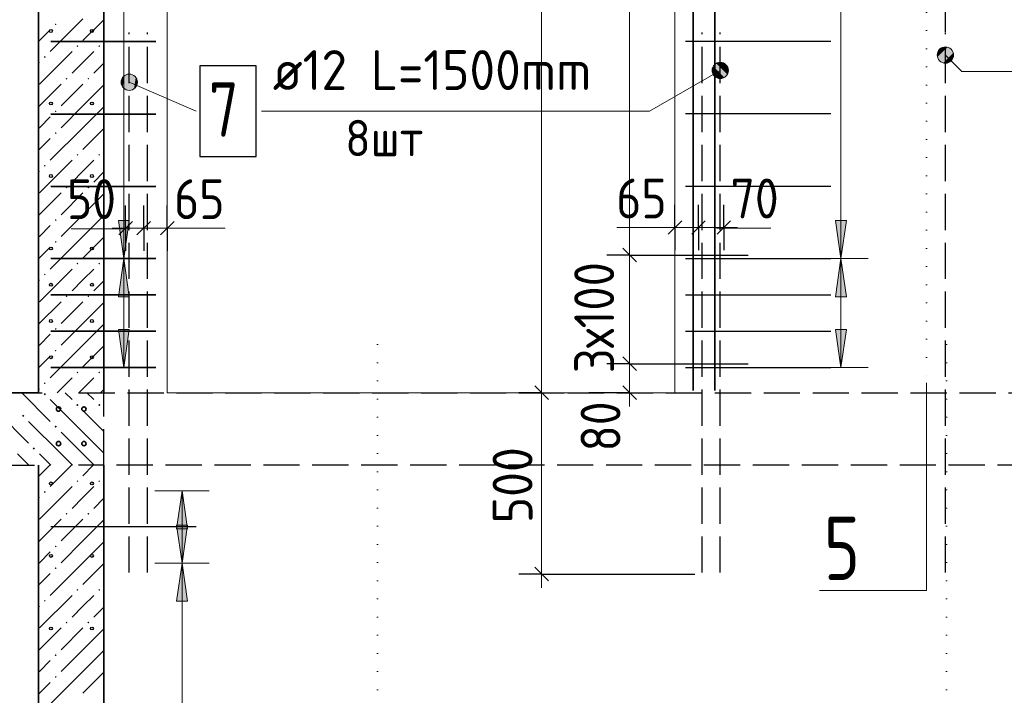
# Model space of a CAD drawing. Header units: millimetres. Extents: x 0 to 21000, y -5 to 14850.
# Tile 5 of 35: x 2238 to 4954, y 4391 to 6254. Entities that reach past the tile are written whole.
import ezdxf

# ---------------------------------------------------------------- set-up
doc = ezdxf.new("R2010")
doc.units = ezdxf.units.MM
doc.linetypes.add('______2', pattern=[135, 100, -35])
doc.linetypes.add('______9', pattern=[50, 0, -50])
for name, color, linetype, lineweight in [('Standard', 7, 'Continuous', 25), ('Выпуски арматуры Г-обр.', 7, 'Continuous', 25), ('Общий02', 7, 'Continuous', 18), ('Позиционная метка линия выноска', 7, 'Continuous', 13), ('Размерная линия_ общее', 7, 'Continuous', 13), ('Сечения символ', 7, 'Continuous', 25), ('Стена обрамление Г-обр.', 7, 'Continuous', 25), ('Стена Хомут', 7, 'Continuous', 25)]:
    doc.layers.add(name, color=color, linetype=linetype, lineweight=lineweight)
doc.layers.add('ЖБ Перекрытие верхний уровень', color=7, linetype='Continuous', lineweight=25, true_color=0xe0e0ff)
doc.layers.add('ЖБ Стена верхний уровень', color=7, linetype='Continuous', lineweight=25, true_color=0x006e00)
doc.styles.add('ISOCPEUR', font='txt')

msp = doc.modelspace()

# ---------------------------------------------------------------- hatches: boundary and pattern name
at = {"layer": 'ЖБ Перекрытие верхний уровень', "linetype": 'Continuous', "lineweight": 18, "transparency": 33554687}
for points in [[(2304.6, 5221.3), (2307.8, 5224.6), (2311.1, 5221.3), (2307.8, 5218.1)], [(2394.6, 5191.3), (2397.8, 5194.6), (2401.1, 5191.3), (2397.8, 5188.1)], [(2454.6, 5191.3), (2457.8, 5194.6), (2461.1, 5191.3), (2457.8, 5188.1)], [(2244.6, 5161.3), (2247.8, 5164.6), (2251.1, 5161.3), (2247.8, 5158.1)], [(2334.6, 5131.3), (2337.8, 5134.6), (2341.1, 5131.3), (2337.8, 5128.1)], [(2274.6, 5071.3), (2277.8, 5074.6), (2281.1, 5071.3), (2277.8, 5068.1)]]:
    msp.add_hatch(color=7, dxfattribs=at).paths.add_polyline_path(points, flags=16)
at = {"layer": 'ЖБ Стена верхний уровень', "linetype": 'Continuous', "lineweight": 18, "transparency": 33554687}
for points in [[(2335.3, 6241.3), (2337.8, 6243.8), (2340.3, 6241.3), (2337.8, 6238.8)], [(2395.3, 6181.3), (2397.8, 6183.8), (2400.3, 6181.3), (2397.8, 6178.8)], [(2455.3, 6181.3), (2457.8, 6183.8), (2460.3, 6181.3), (2457.8, 6178.8)], [(2305.3, 6151.3), (2307.8, 6153.8), (2310.3, 6151.3), (2307.8, 6148.8)], [(2365.3, 6091.3), (2367.8, 6093.8), (2370.3, 6091.3), (2367.8, 6088.8)], [(2425.3, 6091.3), (2427.8, 6093.8), (2430.3, 6091.3), (2427.8, 6088.8)], [(2335.3, 6001.3), (2337.8, 6003.8), (2340.3, 6001.3), (2337.8, 5998.8)], [(2335.3, 5941.3), (2337.8, 5943.8), (2340.3, 5941.3), (2337.8, 5938.8)], [(2395.3, 5881.3), (2397.8, 5883.8), (2400.3, 5881.3), (2397.8, 5878.8)], [(2455.3, 5881.3), (2457.8, 5883.8), (2460.3, 5881.3), (2457.8, 5878.8)], [(2305.3, 5851.3), (2307.8, 5853.8), (2310.3, 5851.3), (2307.8, 5848.8)], [(2365.3, 5791.3), (2367.8, 5793.8), (2370.3, 5791.3), (2367.8, 5788.8)], [(2425.3, 5791.3), (2427.8, 5793.8), (2430.3, 5791.3), (2427.8, 5788.8)], [(2335.3, 5701.3), (2337.8, 5703.8), (2340.3, 5701.3), (2337.8, 5698.8)], [(2335.3, 5641.3), (2337.8, 5643.8), (2340.3, 5641.3), (2337.8, 5638.8)], [(2395.3, 5581.3), (2397.8, 5583.8), (2400.3, 5581.3), (2397.8, 5578.8)], [(2455.3, 5581.3), (2457.8, 5583.8), (2460.3, 5581.3), (2457.8, 5578.8)], [(2305.3, 5551.3), (2307.8, 5553.8), (2310.3, 5551.3), (2307.8, 5548.8)], [(2365.3, 5491.3), (2367.8, 5493.8), (2370.3, 5491.3), (2367.8, 5488.8)], [(2425.3, 5491.3), (2427.8, 5493.8), (2430.3, 5491.3), (2427.8, 5488.8)], [(2335.3, 5401.3), (2337.8, 5403.8), (2340.3, 5401.3), (2337.8, 5398.8)], [(2335.3, 5341.3), (2337.8, 5343.8), (2340.3, 5341.3), (2337.8, 5338.8)], [(2395.3, 5281.3), (2397.8, 5283.8), (2400.3, 5281.3), (2397.8, 5278.8)], [(2455.3, 5281.3), (2457.8, 5283.8), (2460.3, 5281.3), (2457.8, 5278.8)], [(2305.3, 5251.3), (2307.8, 5253.8), (2310.3, 5251.3), (2307.8, 5248.8)], [(2395.3, 4981.3), (2397.8, 4983.8), (2400.3, 4981.3), (2397.8, 4978.8)], [(2455.3, 4981.3), (2457.8, 4983.8), (2460.3, 4981.3), (2457.8, 4978.8)], [(2305.3, 4951.3), (2307.8, 4953.8), (2310.3, 4951.3), (2307.8, 4948.8)], [(2365.3, 4891.3), (2367.8, 4893.8), (2370.3, 4891.3), (2367.8, 4888.8)], [(2425.3, 4891.3), (2427.8, 4893.8), (2430.3, 4891.3), (2427.8, 4888.8)], [(2335.3, 4801.3), (2337.8, 4803.8), (2340.3, 4801.3), (2337.8, 4798.8)], [(2335.3, 4741.3), (2337.8, 4743.8), (2340.3, 4741.3), (2337.8, 4738.8)], [(2395.3, 4681.3), (2397.8, 4683.8), (2400.3, 4681.3), (2397.8, 4678.8)], [(2455.3, 4681.3), (2457.8, 4683.8), (2460.3, 4681.3), (2457.8, 4678.8)], [(2305.3, 4651.3), (2307.8, 4653.8), (2310.3, 4651.3), (2307.8, 4648.8)], [(2365.3, 4591.3), (2367.8, 4593.8), (2370.3, 4591.3), (2367.8, 4588.8)], [(2425.3, 4591.3), (2427.8, 4593.8), (2430.3, 4591.3), (2427.8, 4588.8)], [(2335.3, 4501.3), (2337.8, 4503.8), (2340.3, 4501.3), (2337.8, 4498.8)], [(2335.3, 4441.3), (2337.8, 4443.8), (2340.3, 4441.3), (2337.8, 4438.8)]]:
    msp.add_hatch(color=7, dxfattribs=at).paths.add_polyline_path(points, flags=16)
at = {"layer": 'Общий02', "linetype": 'Continuous', "lineweight": 13, "transparency": 33554687}
for points in [[(2540.6, 5700), (2525.6, 5595), (2510.6, 5700)], [(4518.6, 5700), (4503.6, 5595), (4488.6, 5700)], [(2540.6, 5400), (2525.6, 5295), (2510.6, 5400)], [(4518.6, 5400), (4503.6, 5295), (4488.6, 5400)], [(2701.2, 4860), (2686.2, 4755), (2671.2, 4860)]]:
    msp.add_hatch(color=7, dxfattribs=at).paths.add_polyline_path(points, flags=16)
for points in [[(2540.6, 5490), (2525.6, 5595), (2510.6, 5490)], [(4518.6, 5490), (4503.6, 5595), (4488.6, 5490)], [(2701.2, 4850), (2686.2, 4955), (2671.2, 4850)], [(2701.2, 4650), (2686.2, 4755), (2671.2, 4650)]]:
    msp.add_hatch(color=7, dxfattribs=at).paths.add_polyline_path(points)
at = {"layer": 'Позиционная метка линия выноска', "linetype": 'Continuous', "lineweight": 13, "transparency": 33554687}
for points in [[(4775.7, 6140.8), (4797.4, 6178.3), (4770, 6151)], [(4770, 6151), (4797.4, 6178.3), (4785.9, 6178.3)], [(4770, 6151), (4785.9, 6178.3), (4770, 6162.4)], [(4770, 6162.4), (4785.9, 6178.3), (4775.7, 6172.6)], [(4775.7, 6140.8), (4807.5, 6172.6), (4797.4, 6178.3)], [(4785.9, 6135.1), (4807.5, 6172.6), (4775.7, 6140.8)], [(4785.9, 6135.1), (4813.3, 6162.4), (4807.5, 6172.6)], [(4797.4, 6135.1), (4813.3, 6162.4), (4785.9, 6135.1)], [(4797.4, 6135.1), (4813.3, 6151), (4813.3, 6162.4)], [(4813.3, 6151), (4797.4, 6135.1), (4807.5, 6140.8)], [(4148.2, 6114.2), (4170.5, 6091.7), (4151.2, 6125.3)], [(4159.4, 6094.7), (4148.2, 6114.2), (4151.1, 6102.9)], [(4148.2, 6114.2), (4159.4, 6094.7), (4170.5, 6091.7)], [(4151.2, 6125.3), (4181.8, 6094.6), (4159.4, 6133.6)], [(4151.2, 6125.3), (4170.5, 6091.7), (4181.8, 6094.6)], [(4159.4, 6133.6), (4190, 6103), (4170.7, 6136.5)], [(4159.4, 6133.6), (4181.8, 6094.6), (4190, 6103)], [(4170.7, 6136.5), (4190, 6103), (4193, 6114)], [(4170.7, 6136.5), (4193, 6114), (4181.7, 6133.5)], [(4181.7, 6133.5), (4193, 6114), (4190.1, 6125.3)], [(2522.6, 6068.5), (2527.3, 6099.8), (2518.4, 6079.1)], [(2518.4, 6079.1), (2527.3, 6099.8), (2519.9, 6090.7)], [(2531.6, 6061.1), (2538, 6104), (2522.6, 6068.5)], [(2522.6, 6068.5), (2538, 6104), (2527.3, 6099.8)], [(2531.6, 6061.1), (2549.6, 6102.4), (2538, 6104)], [(2543.2, 6059.5), (2549.6, 6102.4), (2531.6, 6061.1)], [(2543.2, 6059.5), (2558.6, 6095), (2549.6, 6102.4)], [(2553.8, 6063.7), (2558.6, 6095), (2543.2, 6059.5)], [(2553.8, 6063.7), (2562.8, 6084.3), (2558.6, 6095)], [(2562.8, 6084.3), (2553.8, 6063.7), (2561.2, 6072.8)]]:
    msp.add_hatch(color=7, dxfattribs=at).paths.add_polyline_path(points)

# ---------------------------------------------------------------- linework, layer by layer
at = {"layer": 'Standard', "color": 251, "linetype": 'Continuous', "lineweight": 13, "true_color": 0x656565, "transparency": 33554687}
for p, q in [((3920.5, 5605), (3920.5, 7391)), ((2530.6, 5677.2), (2380.6, 5677.2)), ((2530.6, 5679), (2493.1, 5679)), ((2530.6, 5679), (2580.6, 5679)), ((2580.6, 5679), (2645.6, 5679)), ((2645.6, 5679), (2683.1, 5679)), ((2645.6, 5679), (2805.6, 5679)), ((4045.6, 5680.9), (3885.6, 5680.9)), ((4045.6, 5680.9), (4008.1, 5680.9)), ((4110.6, 5680.9), (4045.6, 5680.9)), ((4180.6, 5680.9), (4110.6, 5680.9)), ((4160.6, 5679), (4310.6, 5679)), ((4180.6, 5680.9), (4218.1, 5680.9)), ((3920.5, 5305), (3920.5, 5605)), ((3920.5, 5225), (3920.5, 5305)), ((3677.9, 5225), (3677.9, 5262.5)), ((3920.5, 5225), (3920.5, 5187.5)), ((3677.9, 4725), (3677.9, 4687.5))]:
    msp.add_line(p, q, dxfattribs=at)
at = {"layer": 'Standard', "color": 251, "linetype": 'Continuous', "lineweight": -3, "true_color": 0x656565, "transparency": 33554687}
for p, q in [((4790.6, 6283), (4790.6, 6220.5)), ((2530.6, 5679), (2530.6, 5741.5)), ((2580.6, 5679), (2580.6, 5741.5)), ((2645.6, 5679), (2645.6, 5741.5)), ((4045.6, 5680.9), (4045.6, 5743.4)), ((4110.6, 5680.9), (4110.6, 5743.4)), ((4180.6, 5680.9), (4180.6, 5743.4)), ((2530.6, 5679), (2530.6, 5616.5)), ((2530.6, 5679), (2530.6, 5679)), ((2580.6, 5679), (2580.6, 5616.5)), ((2580.6, 5679), (2580.6, 5679)), ((2645.6, 5679), (2645.6, 5616.5)), ((2645.6, 5679), (2645.6, 5679)), ((4045.6, 5680.9), (4045.6, 5618.4)), ((4110.6, 5680.9), (4110.6, 5618.4)), ((4180.6, 5680.9), (4180.6, 5618.4)), ((3920.5, 5605), (3858.1, 5605)), ((3920.5, 5605), (3983.1, 5605)), ((3920.5, 5605), (4247.8, 5605)), ((3920.5, 5305), (3858.1, 5305)), ((3920.5, 5305), (3983.1, 5305)), ((3920.5, 5305), (4247.8, 5305)), ((3677.9, 5225), (3615.4, 5225)), ((3677.9, 5225), (3740.4, 5225)), ((3677.9, 5225), (3677.9, 5225)), ((3920.5, 5225), (3858.1, 5225)), ((3920.5, 5225), (3983.1, 5225)), ((3677.9, 4725), (3615.4, 4725)), ((3677.9, 4725), (3740.4, 4725)), ((3677.9, 4725), (4100.6, 4725))]:
    msp.add_line(p, q, dxfattribs=at)
at = {"layer": 'Standard', "color": 251, "linetype": 'Continuous', "lineweight": 25, "true_color": 0x656565, "transparency": 33554687}
for p, q in [((2511.9, 5660.3), (2549.4, 5697.8)), ((2561.9, 5660.3), (2599.4, 5697.8)), ((2626.9, 5660.3), (2664.4, 5697.8)), ((4064.4, 5699.7), (4026.9, 5662.2)), ((4129.4, 5699.7), (4091.9, 5662.2)), ((4199.3, 5699.7), (4161.8, 5662.2)), ((3939.3, 5586.3), (3901.8, 5623.8)), ((3939.3, 5286.3), (3901.8, 5323.8)), ((3696.7, 5206.3), (3659.2, 5243.8)), ((3939.3, 5206.3), (3901.8, 5243.8)), ((3696.7, 4706.3), (3659.2, 4743.8))]:
    msp.add_line(p, q, dxfattribs=at)
at = {"layer": 'Standard', "color": 251, "linetype": 'Continuous', "lineweight": 13, "true_color": 0x656565, "transparency": 33554687}
msp.add_lwpolyline([(3677.9, 4725), (3677.9, 4821.1), (3677.9, 4821.1), (3677.9, 5225)], dxfattribs=at)
at = {"layer": 'Standard', "color": 251, "linetype": 'Continuous', "lineweight": -3, "true_color": 0x656565, "transparency": 33554687}
msp.add_lwpolyline([(3920.5, 5225), (3912, 5225), (3912, 5225), (3897.6, 5225), (3897.6, 5225), (3807.8, 5225)], dxfattribs=at)
at = {"layer": 'Выпуски арматуры Г-обр.', "color": 7, "linetype": 'Continuous', "lineweight": 25, "transparency": 33554687}
msp.add_lwpolyline([(2735.3, 5876.5), (2890.3, 5876.5), (2890.3, 6126.5), (2735.3, 6126.5), (2735.3, 5876.5)], dxfattribs=at)
at = {"layer": 'ЖБ Перекрытие верхний уровень', "color": 7, "linetype": '______2', "lineweight": 25, "transparency": 33554687}
for p, q in [((2540.6, 4729), (2540.6, 6219)), ((2590.6, 4729), (2590.6, 6219)), ((4120.6, 4729), (4120.6, 6219)), ((4170.6, 4729), (4170.6, 6219)), ((4791.6, 4729), (4791.6, 6219)), ((2290.6, 5225), (2044.5, 5225)), ((2400.6, 5225), (5440.6, 5225)), ((2470.6, 5025), (2470.6, 5225)), ((2044.5, 5025), (2290.6, 5025)), ((5440.6, 5025), (2400.6, 5025))]:
    msp.add_line(p, q, dxfattribs=at)
at = {"layer": 'ЖБ Перекрытие верхний уровень', "color": 9, "linetype": 'Continuous', "lineweight": 18, "true_color": 0xc7c7c7, "transparency": 33554687}
for p, q in [((2244.1, 5225), (2322.8, 5146.3)), ((2364.1, 5225), (2382.8, 5206.3)), ((2442.8, 5206.3), (2424.1, 5225)), ((2412.8, 5116.3), (2322.8, 5206.3)), ((2172.8, 5176.3), (2262.8, 5086.3)), ((2412.8, 5176.3), (2470.6, 5118.5)), ((2352.8, 5056.3), (2262.8, 5146.3)), ((2352.8, 5116.3), (2412.8, 5056.3)), ((2412.8, 5116.3), (2470.6, 5058.5)), ((2262.8, 5026.3), (2232.8, 5056.3)), ((2292.8, 5056.3), (2324.1, 5025)), ((2352.8, 5056.3), (2384.1, 5025)), ((2412.8, 5056.3), (2444.1, 5025))]:
    msp.add_line(p, q, dxfattribs=at)
at = {"layer": 'ЖБ Перекрытие верхний уровень', "color": 7, "linetype": '______2', "lineweight": 18, "transparency": 33554687}
msp.add_line((4045.6, 5225), (2645.6, 5225), dxfattribs=at)
at = {"layer": 'ЖБ Стена верхний уровень', "color": 7, "linetype": 'Continuous', "lineweight": 35, "transparency": 33554687}
for p, q in [((2290.6, 9285), (2290.6, 5225)), ((2470.6, 5225), (2470.6, 9285)), ((2290.6, 5025), (2290.6, 2285)), ((2470.6, 2285), (2470.6, 5025))]:
    msp.add_line(p, q, dxfattribs=at)
at = {"layer": 'ЖБ Стена верхний уровень', "color": 7, "linetype": 'Continuous', "lineweight": 18, "transparency": 33554687}
for p, q in [((2645.6, 7585), (2645.6, 5225)), ((4045.6, 5225), (4045.6, 7585))]:
    msp.add_line(p, q, dxfattribs=at)
at = {"layer": 'ЖБ Стена верхний уровень', "color": 251, "linetype": 'Continuous', "lineweight": 18, "true_color": 0x494949, "transparency": 33554687}
for p, q in [((2412.8, 6256.3), (2322.8, 6166.3)), ((2470.6, 6254.2), (2412.8, 6196.3)), ((2322.8, 6226.3), (2290.6, 6194.2)), ((2382.8, 6166.3), (2292.8, 6076.3)), ((2412.8, 6136.3), (2442.8, 6166.3)), ((2292.8, 6136.3), (2290.6, 6134.1)), ((2382.8, 6106.3), (2412.8, 6136.3)), ((2470.6, 6134.1), (2442.8, 6106.3)), ((2352.8, 6076.3), (2290.6, 6014.1)), ((2412.8, 6076.3), (2352.8, 6016.3)), ((2412.8, 6016.3), (2470.6, 6074.2)), ((2412.8, 6016.3), (2352.8, 5956.3)), ((2470.6, 6014.2), (2412.8, 5956.3)), ((2292.8, 5956.3), (2322.8, 5986.3)), ((2290.6, 5954.2), (2292.8, 5956.3)), ((2412.8, 5956.3), (2322.8, 5866.3)), ((2470.6, 5954.2), (2412.8, 5896.3)), ((2322.8, 5926.3), (2290.6, 5894.2)), ((2382.8, 5866.3), (2292.8, 5776.3)), ((2412.8, 5836.3), (2442.8, 5866.3)), ((2292.8, 5836.3), (2290.6, 5834.1)), ((2382.8, 5806.3), (2412.8, 5836.3)), ((2470.6, 5834.1), (2442.8, 5806.3)), ((2352.8, 5776.3), (2290.6, 5714.1)), ((2412.8, 5776.3), (2352.8, 5716.3)), ((2412.8, 5716.3), (2470.6, 5774.2)), ((2412.8, 5716.3), (2352.8, 5656.3)), ((2470.6, 5714.2), (2412.8, 5656.3)), ((2292.8, 5656.3), (2322.8, 5686.3)), ((2290.6, 5654.2), (2292.8, 5656.3)), ((2412.8, 5656.3), (2322.8, 5566.3)), ((2470.6, 5654.2), (2412.8, 5596.3)), ((2322.8, 5626.3), (2290.6, 5594.2)), ((2382.8, 5566.3), (2292.8, 5476.3)), ((2412.8, 5536.3), (2442.8, 5566.3)), ((2292.8, 5536.3), (2290.6, 5534.1)), ((2382.8, 5506.3), (2412.8, 5536.3)), ((2470.6, 5534.1), (2442.8, 5506.3)), ((2352.8, 5476.3), (2290.6, 5414.1)), ((2412.8, 5476.3), (2352.8, 5416.3)), ((2412.8, 5416.3), (2470.6, 5474.2)), ((2412.8, 5416.3), (2352.8, 5356.3)), ((2470.6, 5414.2), (2412.8, 5356.3)), ((2292.8, 5356.3), (2322.8, 5386.3)), ((2290.6, 5354.2), (2292.8, 5356.3)), ((2412.8, 5356.3), (2322.8, 5266.3)), ((2470.6, 5354.2), (2412.8, 5296.3)), ((2322.8, 5326.3), (2290.6, 5294.2)), ((2382.8, 5266.3), (2341.5, 5225)), ((2412.8, 5236.3), (2442.8, 5266.3)), ((2292.8, 5236.3), (2290.6, 5234.1)), ((2401.5, 5225), (2412.8, 5236.3)), ((2470.6, 5234.1), (2461.5, 5225)), ((2321.5, 5025), (2290.6, 4994.2)), ((2381.5, 5025), (2322.8, 4966.3)), ((2441.5, 5025), (2412.8, 4996.3)), ((2382.8, 4966.3), (2292.8, 4876.3)), ((2412.8, 4936.3), (2442.8, 4966.3)), ((2292.8, 4936.3), (2290.6, 4934.1)), ((2382.8, 4906.3), (2412.8, 4936.3)), ((2470.6, 4934.1), (2442.8, 4906.3)), ((2352.8, 4876.3), (2290.6, 4814.1)), ((2412.8, 4876.3), (2352.8, 4816.3)), ((2412.8, 4816.3), (2470.6, 4874.2)), ((2412.8, 4816.3), (2352.8, 4756.3)), ((2470.6, 4814.2), (2412.8, 4756.3)), ((2292.8, 4756.3), (2322.8, 4786.3)), ((2290.6, 4754.2), (2292.8, 4756.3)), ((2412.8, 4756.3), (2322.8, 4666.3)), ((2470.6, 4754.2), (2412.8, 4696.3)), ((2322.8, 4726.3), (2290.6, 4694.2)), ((2382.8, 4666.3), (2292.8, 4576.3)), ((2412.8, 4636.3), (2442.8, 4666.3)), ((2292.8, 4636.3), (2290.6, 4634.1)), ((2382.8, 4606.3), (2412.8, 4636.3)), ((2470.6, 4634.1), (2442.8, 4606.3)), ((2352.8, 4576.3), (2290.6, 4514.1)), ((2412.8, 4576.3), (2352.8, 4516.3)), ((2412.8, 4516.3), (2470.6, 4574.2)), ((2412.8, 4516.3), (2352.8, 4456.3)), ((2470.6, 4514.2), (2412.8, 4456.3)), ((2292.8, 4456.3), (2322.8, 4486.3)), ((2290.6, 4454.2), (2292.8, 4456.3)), ((2412.8, 4456.3), (2322.8, 4366.3)), ((2470.6, 4454.2), (2412.8, 4396.3)), ((2322.8, 4426.3), (2290.6, 4394.2))]:
    msp.add_line(p, q, dxfattribs=at)
at = {"layer": 'Общий02', "color": 251, "linetype": 'Continuous', "lineweight": 13, "true_color": 0x494949, "transparency": 33554687}
for p, q in [((2525.6, 5595), (2525.6, 7394)), ((4503.6, 5595), (4503.6, 7395.1)), ((2525.6, 5700), (2525.6, 5707.5)), ((4503.6, 5700), (4503.6, 5707.5)), ((2525.6, 5595), (2510.6, 5700)), ((2510.6, 5700), (2540.6, 5700)), ((2540.6, 5700), (2525.6, 5595)), ((4503.6, 5595), (4488.6, 5700)), ((4488.6, 5700), (4518.6, 5700)), ((4518.6, 5700), (4503.6, 5595)), ((2600.6, 5595), (2450.6, 5595)), ((2525.6, 5595), (2510.6, 5490)), ((2525.6, 5295), (2525.6, 5595)), ((2525.6, 5595), (2525.6, 5595)), ((2525.6, 5595), (2525.6, 5595)), ((2525.6, 5595), (2525.6, 5595)), ((2540.6, 5490), (2525.6, 5595)), ((2525.6, 5595), (2525.6, 5595)), ((2525.6, 5595), (2525.6, 5595)), ((2525.6, 5595), (2525.6, 5595)), ((4578.6, 5595), (4428.6, 5595)), ((4503.6, 5595), (4488.6, 5490)), ((4503.6, 5295), (4503.6, 5595)), ((4503.6, 5595), (4503.6, 5595)), ((4503.6, 5595), (4503.6, 5595)), ((4503.6, 5595), (4503.6, 5595)), ((4518.6, 5490), (4503.6, 5595)), ((4503.6, 5595), (4503.6, 5595)), ((4503.6, 5595), (4503.6, 5595)), ((4503.6, 5595), (4503.6, 5595)), ((2510.6, 5490), (2540.6, 5490)), ((2525.6, 5490), (2525.6, 5482.5)), ((4488.6, 5490), (4518.6, 5490)), ((4503.6, 5490), (4503.6, 5482.5)), ((2525.6, 5400), (2525.6, 5407.5)), ((4503.6, 5400), (4503.6, 5407.5)), ((2525.6, 5295), (2510.6, 5400)), ((2510.6, 5400), (2540.6, 5400)), ((2540.6, 5400), (2525.6, 5295)), ((4503.6, 5295), (4488.6, 5400)), ((4488.6, 5400), (4518.6, 5400)), ((4518.6, 5400), (4503.6, 5295)), ((2600.6, 5295), (2450.6, 5295)), ((2525.6, 5295), (2525.6, 5295)), ((2525.6, 5295), (2525.6, 5295)), ((2525.6, 5295), (2525.6, 5295)), ((4578.6, 5295), (4428.6, 5295)), ((4503.6, 5295), (4503.6, 5295)), ((4503.6, 5295), (4503.6, 5295)), ((4503.6, 5295), (4503.6, 5295)), ((2761.2, 4955), (2611.2, 4955)), ((2686.2, 4955), (2671.2, 4850)), ((2686.2, 4755), (2686.2, 4955)), ((2686.2, 4955), (2686.2, 4955)), ((2686.2, 4955), (2686.2, 4955)), ((2686.2, 4955), (2686.2, 4955)), ((2701.2, 4850), (2686.2, 4955)), ((2686.2, 4860), (2686.2, 4867.5)), ((2686.2, 4755), (2671.2, 4860)), ((2671.2, 4860), (2701.2, 4860)), ((2671.2, 4850), (2701.2, 4850)), ((2701.2, 4860), (2686.2, 4755)), ((2686.2, 4850), (2686.2, 4842.5)), ((2761.2, 4755), (2611.2, 4755)), ((2686.2, 4755), (2671.2, 4650)), ((2686.2, 4755), (2686.2, 4755)), ((2686.2, 4755), (2686.2, 4755)), ((2686.2, 4755), (2686.2, 4755)), ((2686.2, 2555), (2686.2, 4755)), ((2686.2, 4755), (2686.2, 4755)), ((2686.2, 4755), (2686.2, 4755)), ((2686.2, 4755), (2686.2, 4755)), ((2701.2, 4650), (2686.2, 4755)), ((2671.2, 4650), (2701.2, 4650)), ((2686.2, 4650), (2686.2, 4642.5))]:
    msp.add_line(p, q, dxfattribs=at)
at = {"layer": 'Позиционная метка линия выноска', "color": 7, "linetype": 'Continuous', "lineweight": 13, "transparency": 33554687}
for p, q in [((4775.7, 6172.6), (4775.7, 6172.6)), ((4807.5, 6172.6), (4807.5, 6172.6)), ((4775.7, 6140.8), (4775.7, 6140.8)), ((4807.5, 6140.8), (4807.5, 6140.8)), ((4159.4, 6133.6), (4159.4, 6133.6)), ((4190.1, 6125.3), (4190.1, 6125.3)), ((2519.9, 6090.7), (2519.9, 6090.7)), ((2549.6, 6102.4), (2549.6, 6102.4)), ((4151.1, 6102.9), (4151.1, 6102.9)), ((4181.8, 6094.6), (4181.8, 6094.6)), ((2531.6, 6061.1), (2531.6, 6061.1)), ((2725.1, 6001.6), (2540.6, 6081.7)), ((2561.2, 6072.8), (2561.2, 6072.8))]:
    msp.add_line(p, q, dxfattribs=at)
for points in [[(5057.3, 6111.1), (4837.3, 6111.1), (4791.6, 6156.7)], [(2905.1, 6001.6), (3975.1, 6001.6), (4170.6, 6114.1)]]:
    msp.add_lwpolyline(points, dxfattribs=at)
for centre in [(4791.6, 6156.7), (4170.6, 6114.1), (2540.6, 6081.7)]:
    msp.add_circle(centre, 22.5, dxfattribs=at)
at = {"layer": 'Размерная линия_ общее', "color": 7, "linetype": 'Continuous', "lineweight": 25, "transparency": 33554687}
msp.add_line((3696.7, 5206.3), (3659.2, 5243.8), dxfattribs=at)
at = {"layer": 'Размерная линия_ общее', "color": 253, "linetype": 'Continuous', "lineweight": -3, "true_color": 0xa0a0a0, "transparency": 33554687}
for p, q in [((1262.4, 5225), (2300.6, 5225)), ((3677.9, 5225), (3615.4, 5225)), ((3677.9, 5225), (3740.4, 5225))]:
    msp.add_line(p, q, dxfattribs=at)
at = {"layer": 'Размерная линия_ общее', "color": 7, "linetype": 'Continuous', "lineweight": 13, "transparency": 33554687}
msp.add_line((3677.9, 5225), (3677.9, 5187.5), dxfattribs=at)
msp.add_lwpolyline([(3677.9, 5225), (3677.9, 6211), (3677.9, 6211), (3677.9, 7585)], dxfattribs=at)
at = {"layer": 'Сечения символ', "color": 7, "linetype": '______9', "lineweight": 13, "transparency": 33554687}
for p, q in [((4739.1, 9430.7), (4739.1, 5252.2)), ((3224.9, 5357.8), (3224.9, 2120.1)), ((4794.9, 5357.8), (4794.9, 2120.1))]:
    msp.add_line(p, q, dxfattribs=at)
at = {"layer": 'Сечения символ', "color": 7, "linetype": 'Continuous', "lineweight": 13, "transparency": 33554687}
msp.add_lwpolyline([(4739.1, 5252.2), (4739.1, 4679.9), (4444.1, 4679.9)], dxfattribs=at)
at = {"layer": 'Стена обрамление Г-обр.', "color": 7, "linetype": 'Continuous', "lineweight": 35, "transparency": 33554687}
for p, q in [((4095.6, 5231), (4095.6, 8079)), ((4155.6, 5231), (4155.6, 8082))]:
    msp.add_line(p, q, dxfattribs=at)
for centre in [(2345.6, 5180), (2415.6, 5180), (2345.6, 5085), (2415.6, 5085)]:
    msp.add_circle(centre, 6, dxfattribs=at)
at = {"layer": 'Стена Хомут', "color": 7, "linetype": 'Continuous', "lineweight": 35, "transparency": 33554687}
for p, q in [((2324.6, 6194), (2613.6, 6194)), ((2577.2, 6194), (2608.3, 6194)), ((2324.6, 5994), (2613.6, 5994)), ((2577.2, 5994), (2608.3, 5994)), ((2324.6, 5794), (2613.6, 5794)), ((2577.2, 5794), (2608.3, 5794)), ((2324.6, 5595), (2613.6, 5595)), ((2577.2, 5595), (2608.3, 5595)), ((2324.6, 5495), (2613.6, 5495)), ((2577.2, 5495), (2608.3, 5495)), ((2324.6, 5395), (2613.6, 5395)), ((2577.2, 5395), (2608.3, 5395)), ((2324.6, 5295), (2613.6, 5295)), ((2577.2, 5295), (2608.3, 5295))]:
    msp.add_line(p, q, dxfattribs=at)
at = {"layer": 'Стена Хомут', "color": 36, "linetype": 'Continuous', "lineweight": 25, "true_color": 0x6e3c1e, "transparency": 33554687}
for p, q in [((4074.6, 6195.1), (4475.4, 6195.1)), ((4074.6, 5995.1), (4475.4, 5995.1)), ((4074.6, 5795.1), (4475.4, 5795.1)), ((4074.6, 5595), (4475.4, 5595)), ((4074.6, 5495), (4475.4, 5495)), ((4074.6, 5395), (4475.4, 5395)), ((4074.6, 5295), (4475.4, 5295)), ((2725.4, 4855), (2324.6, 4855))]:
    msp.add_line(p, q, dxfattribs=at)
for centre in [(2324.6, 6223), (2437.6, 6223), (2324.6, 6023), (2437.6, 6023), (2324.6, 5823), (2437.6, 5823), (2324.6, 5623), (2437.6, 5623), (2324.6, 5523), (2437.6, 5523), (2324.6, 5423), (2437.6, 5423), (2324.6, 5323), (2437.6, 5323), (2324.6, 4975), (2437.6, 4975), (2324.6, 4775), (2437.6, 4775), (2324.6, 4575), (2437.6, 4575)]:
    msp.add_circle(centre, 4, dxfattribs=at)

# ---------------------------------------------------------------- texts
at = {"layer": 'Standard', "color": 7, "linetype": 'Continuous', "lineweight": 13, "transparency": 33554687, "insert": (2936.3, 6060.2), "char_height": 110, "width": 1052.185, "attachment_point": 7, "style": 'ISOCPEUR'}
msp.add_mtext('\\W0.94;ø12 L=1500mm ', dxfattribs=at)
at = {"layer": 'Standard', "color": 7, "linetype": 'Continuous', "lineweight": 18, "transparency": 33554687, "insert": (3136.2, 5877.7), "char_height": 100, "width": 296.191, "attachment_point": 7, "style": 'ISOCPEUR'}
msp.add_mtext('\\W0.93;8шт', dxfattribs=at)
at = {"layer": 'Standard', "color": 251, "linetype": 'Continuous', "lineweight": 25, "true_color": 0x656565, "transparency": 33554687, "char_height": 110, "attachment_point": 7, "style": 'ISOCPEUR'}
for s, insert, width in [('\\W0.87;50', (2368.9, 5704), 201.962), ('\\W0.87;65', (2664.4, 5704), 201.966), ('\\W0.87;65', (3883.9, 5705.9), 201.966), ('\\W0.87;70', (4199.3, 5705.9), 201.962)]:
    msp.add_mtext(s, dxfattribs=dict(at, insert=insert, width=width))
at = {"layer": 'Standard', "color": 251, "linetype": 'Continuous', "lineweight": 25, "true_color": 0x656565, "transparency": 33554687, "char_height": 110, "attachment_point": 7, "rotation": 90, "style": 'ISOCPEUR'}
for s, insert, width in [('\\W0.89;3х100', (3878, 5279), 411.781), ('\\W0.87;80', (3895.6, 5063.3), 201.962), ('\\W0.91;500', (3652.9, 4865), 280.994)]:
    msp.add_mtext(s, dxfattribs=dict(at, insert=insert, width=width))
at = {"layer": 'Выпуски арматуры Г-обр.', "color": 7, "linetype": 'Continuous', "lineweight": 13, "transparency": 33554687, "insert": (2760.3, 5931.5), "char_height": 150, "width": 163.203, "attachment_point": 7, "style": 'ISOCPEUR'}
msp.add_mtext('\\W0.78;7', dxfattribs=at)
at = {"layer": 'Сечения символ', "color": 7, "linetype": 'Continuous', "lineweight": 35, "transparency": 33554687, "insert": (4456.5, 4708.6), "char_height": 175, "width": 190.405, "attachment_point": 7, "style": 'ISOCPEUR'}
msp.add_mtext('\\W0.78;5', dxfattribs=at)

doc.saveas('drawing.dxf')
